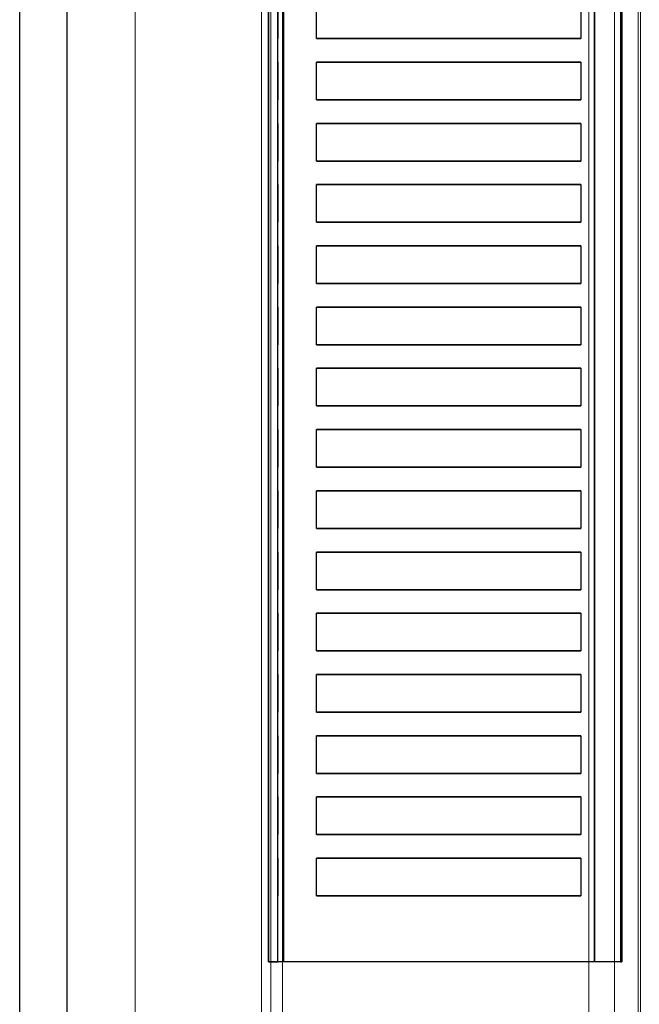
# Model space of a CAD drawing. Header units: millimetres. Extents: x 69858 to 162505, y 5570 to 25972.
# Tile 15 of 53: x 71794 to 71926, y 14312 to 14521. Entities that reach past the tile are written whole.
import ezdxf

# ---------------------------------------------------------------- set-up
doc = ezdxf.new("R2010")
doc.units = ezdxf.units.MM
doc.header["$LTSCALE"] = 2.5
doc.linetypes.add('CONTINUA', pattern=[0])
doc.linetypes.add('DASHED', pattern=[19.05, 12.7, -6.35])
for name, color, linetype in [('Arch', 7, 'Continuous'), ('IQ_200_3D', 1, 'Continuous'), ('IQ_204_2D', 7, 'CONTINUA')]:
    doc.layers.add(name, color=color, linetype=linetype)
for name, color, linetype, lineweight in [('CKD Equipments', 252, 'Continuous', 0), ('EQUIPMENT', 210, 'Continuous', 0), ('WALL', 132, 'Continuous', 25)]:
    doc.layers.add(name, color=color, linetype=linetype, lineweight=lineweight)

# ---------------------------------------------------------------- blocks, each defined once
blk = doc.blocks.new('*U95')
at = {"color": 8}
blk.add_lwpolyline([(0, -100), (6936.3, -100), (6936.3, -90), (0, -90)], close=True, dxfattribs=at)
blk = doc.blocks.new('ELECTROLUX-MC-CAMINO400')
at = {"layer": 'IQ_200_3D', "color": 8}
for points in [[(0, -0.21, 917.01), (0, -0.21, 956), (400, -0.21, 956), (400, -0.21, 917.01)], [(0, -69.44, 915), (0, -3.39, 915), (400, -3.39, 915), (400, -69.44, 915)]]:
    blk.add_3dface(points, dxfattribs=at)
for points, invisible_edges in [([(0, -0.21, 956), (0, -0.36, 956.76), (400, -0.36, 956.76), (400, -0.21, 956)], 2), ([(0, -0.25, 916.62), (0, -0.21, 917.01), (400, -0.21, 917.01), (400, -0.25, 916.62)], 8), ([(0, -0.37, 916.23), (0, -0.25, 916.62), (400, -0.25, 916.62), (400, -0.37, 916.23)], 10), ([(0, -0.36, 956.76), (0, -0.78, 957.41), (400, -0.78, 957.41), (400, -0.36, 956.76)], 10), ([(0, -0.56, 915.88), (0, -0.37, 916.23), (400, -0.37, 916.23), (400, -0.56, 915.88)], 10), ([(0, -0.82, 915.58), (0, -0.56, 915.88), (400, -0.56, 915.88), (400, -0.82, 915.58)], 10), ([(0, -0.78, 957.41), (0, -1.43, 957.84), (400, -1.43, 957.84), (400, -0.78, 957.41)], 10), ([(0, -1.41, 915.27), (0, -0.82, 915.58), (400, -0.82, 915.58), (400, -1.41, 915.27)], 10), ([(0, -2.05, 915.07), (0, -1.41, 915.27), (400, -1.41, 915.27), (400, -2.05, 915.07)], 10), ([(0, -1.43, 957.84), (0, -2.19, 958), (400, -2.19, 958), (400, -1.43, 957.84)], 8), ([(0, -2.72, 914.98), (0, -2.05, 915.07), (400, -2.05, 915.07), (400, -2.72, 914.98)], 10), ([(0, -10.37, 957.76), (0, -2.19, 958), (14, -2.19, 958), (14, -10.37, 957.76)], 12), ([(0, -3.39, 915), (0, -2.72, 914.98), (400, -2.72, 914.98), (400, -3.39, 915)], 2), ([(14, -10.37, 957.76), (22, -10.37, 957.76), (22, -2.19, 958), (14, -2.19, 958)], 10), ([(22, -2.19, 958), (27, -2.19, 958), (27, -10.37, 957.76), (22, -10.37, 957.76)], 14), ([(27, -10.37, 957.76), (35, -10.37, 957.76), (35, -2.19, 958), (27, -2.19, 958)], 10), ([(35, -2.19, 958), (40, -2.19, 958), (40, -10.37, 957.76), (35, -10.37, 957.76)], 14), ([(40, -10.37, 957.76), (48, -10.37, 957.76), (48, -2.19, 958), (40, -2.19, 958)], 10), ([(48, -2.19, 958), (53, -2.19, 958), (53, -10.37, 957.76), (48, -10.37, 957.76)], 14), ([(53, -10.37, 957.76), (61, -10.37, 957.76), (61, -2.19, 958), (53, -2.19, 958)], 10), ([(61, -2.19, 958), (66, -2.19, 958), (66, -10.37, 957.76), (61, -10.37, 957.76)], 14), ([(66, -10.37, 957.76), (74, -10.37, 957.76), (74, -2.19, 958), (66, -2.19, 958)], 10), ([(74, -2.19, 958), (79, -2.19, 958), (79, -10.37, 957.76), (74, -10.37, 957.76)], 14), ([(79, -10.37, 957.76), (87, -10.37, 957.76), (87, -2.19, 958), (79, -2.19, 958)], 10), ([(87, -2.19, 958), (92, -2.19, 958), (92, -10.37, 957.76), (87, -10.37, 957.76)], 14), ([(92, -10.37, 957.76), (100, -10.37, 957.76), (100, -2.19, 958), (92, -2.19, 958)], 10), ([(100, -2.19, 958), (105, -2.19, 958), (105, -10.37, 957.76), (100, -10.37, 957.76)], 14), ([(105, -10.37, 957.76), (113, -10.37, 957.76), (113, -2.19, 958), (105, -2.19, 958)], 10), ([(113, -2.19, 958), (118, -2.19, 958), (118, -10.37, 957.76), (113, -10.37, 957.76)], 14), ([(118, -10.37, 957.76), (126, -10.37, 957.76), (126, -2.19, 958), (118, -2.19, 958)], 10), ([(126, -2.19, 958), (131, -2.19, 958), (131, -10.37, 957.76), (126, -10.37, 957.76)], 14), ([(131, -10.37, 957.76), (139, -10.37, 957.76), (139, -2.19, 958), (131, -2.19, 958)], 10), ([(139, -2.19, 958), (144, -2.19, 958), (144, -10.37, 957.76), (139, -10.37, 957.76)], 14), ([(144, -10.37, 957.76), (152, -10.37, 957.76), (152, -2.19, 958), (144, -2.19, 958)], 10), ([(152, -2.19, 958), (157, -2.19, 958), (157, -10.37, 957.76), (152, -10.37, 957.76)], 14), ([(157, -10.37, 957.76), (165, -10.37, 957.76), (165, -2.19, 958), (157, -2.19, 958)], 10), ([(165, -2.19, 958), (170, -2.19, 958), (170, -10.37, 957.76), (165, -10.37, 957.76)], 14), ([(170, -10.37, 957.76), (178, -10.37, 957.76), (178, -2.19, 958), (170, -2.19, 958)], 10), ([(178, -2.19, 958), (183, -2.19, 958), (183, -10.37, 957.76), (178, -10.37, 957.76)], 14), ([(183, -10.37, 957.76), (191, -10.37, 957.76), (191, -2.19, 958), (183, -2.19, 958)], 10), ([(191, -2.19, 958), (196, -2.19, 958), (196, -10.37, 957.76), (191, -10.37, 957.76)], 14), ([(196, -10.37, 957.76), (204, -10.37, 957.76), (204, -2.19, 958), (196, -2.19, 958)], 10), ([(0, -17.47, 956.91), (0, -10.37, 957.76), (14, -10.37, 957.76), (14, -17.47, 956.91)], 10), ([(22, -17.47, 956.91), (22, -10.37, 957.76), (27, -10.37, 957.76), (27, -17.47, 956.91)], 10), ([(35, -17.47, 956.91), (35, -10.37, 957.76), (40, -10.37, 957.76), (40, -17.47, 956.91)], 10), ([(48, -17.47, 956.91), (48, -10.37, 957.76), (53, -10.37, 957.76), (53, -17.47, 956.91)], 10), ([(61, -17.47, 956.91), (61, -10.37, 957.76), (66, -10.37, 957.76), (66, -17.47, 956.91)], 10), ([(74, -17.47, 956.91), (74, -10.37, 957.76), (79, -10.37, 957.76), (79, -17.47, 956.91)], 10), ([(87, -17.47, 956.91), (87, -10.37, 957.76), (92, -10.37, 957.76), (92, -17.47, 956.91)], 10), ([(100, -17.47, 956.91), (100, -10.37, 957.76), (105, -10.37, 957.76), (105, -17.47, 956.91)], 10), ([(113, -17.47, 956.91), (113, -10.37, 957.76), (118, -10.37, 957.76), (118, -17.47, 956.91)], 10), ([(126, -17.47, 956.91), (126, -10.37, 957.76), (131, -10.37, 957.76), (131, -17.47, 956.91)], 10), ([(139, -17.47, 956.91), (139, -10.37, 957.76), (144, -10.37, 957.76), (144, -17.47, 956.91)], 10), ([(152, -17.47, 956.91), (152, -10.37, 957.76), (157, -10.37, 957.76), (157, -17.47, 956.91)], 10), ([(165, -17.47, 956.91), (165, -10.37, 957.76), (170, -10.37, 957.76), (170, -17.47, 956.91)], 10), ([(178, -17.47, 956.91), (178, -10.37, 957.76), (183, -10.37, 957.76), (183, -17.47, 956.91)], 10), ([(191, -17.47, 956.91), (191, -10.37, 957.76), (196, -10.37, 957.76), (196, -17.47, 956.91)], 10), ([(0, -24.48, 955.45), (0, -17.47, 956.91), (14, -17.47, 956.91), (14, -24.48, 955.45)], 10), ([(22, -24.48, 955.45), (22, -17.47, 956.91), (27, -17.47, 956.91), (27, -24.48, 955.45)], 10), ([(35, -24.48, 955.45), (35, -17.47, 956.91), (40, -17.47, 956.91), (40, -24.48, 955.45)], 10), ([(48, -24.48, 955.45), (48, -17.47, 956.91), (53, -17.47, 956.91), (53, -24.48, 955.45)], 10), ([(61, -24.48, 955.45), (61, -17.47, 956.91), (66, -17.47, 956.91), (66, -24.48, 955.45)], 10), ([(74, -24.48, 955.45), (74, -17.47, 956.91), (79, -17.47, 956.91), (79, -24.48, 955.45)], 10), ([(87, -24.48, 955.45), (87, -17.47, 956.91), (92, -17.47, 956.91), (92, -24.48, 955.45)], 10), ([(100, -24.48, 955.45), (100, -17.47, 956.91), (105, -17.47, 956.91), (105, -24.48, 955.45)], 10), ([(113, -24.48, 955.45), (113, -17.47, 956.91), (118, -17.47, 956.91), (118, -24.48, 955.45)], 10), ([(126, -24.48, 955.45), (126, -17.47, 956.91), (131, -17.47, 956.91), (131, -24.48, 955.45)], 10), ([(139, -24.48, 955.45), (139, -17.47, 956.91), (144, -17.47, 956.91), (144, -24.48, 955.45)], 10), ([(152, -24.48, 955.45), (152, -17.47, 956.91), (157, -17.47, 956.91), (157, -24.48, 955.45)], 10), ([(165, -24.48, 955.45), (165, -17.47, 956.91), (170, -17.47, 956.91), (170, -24.48, 955.45)], 10), ([(178, -24.48, 955.45), (178, -17.47, 956.91), (183, -17.47, 956.91), (183, -24.48, 955.45)], 10), ([(191, -24.48, 955.45), (191, -17.47, 956.91), (196, -17.47, 956.91), (196, -24.48, 955.45)], 10), ([(0, -31.33, 953.39), (0, -24.48, 955.45), (14, -24.48, 955.45), (14, -31.33, 953.39)], 10), ([(22, -31.33, 953.39), (22, -24.48, 955.45), (27, -24.48, 955.45), (27, -31.33, 953.39)], 10), ([(35, -31.33, 953.39), (35, -24.48, 955.45), (40, -24.48, 955.45), (40, -31.33, 953.39)], 10), ([(48, -31.33, 953.39), (48, -24.48, 955.45), (53, -24.48, 955.45), (53, -31.33, 953.39)], 10), ([(61, -31.33, 953.39), (61, -24.48, 955.45), (66, -24.48, 955.45), (66, -31.33, 953.39)], 10), ([(74, -31.33, 953.39), (74, -24.48, 955.45), (79, -24.48, 955.45), (79, -31.33, 953.39)], 10), ([(87, -31.33, 953.39), (87, -24.48, 955.45), (92, -24.48, 955.45), (92, -31.33, 953.39)], 10), ([(100, -31.33, 953.39), (100, -24.48, 955.45), (105, -24.48, 955.45), (105, -31.33, 953.39)], 10), ([(113, -31.33, 953.39), (113, -24.48, 955.45), (118, -24.48, 955.45), (118, -31.33, 953.39)], 10), ([(126, -31.33, 953.39), (126, -24.48, 955.45), (131, -24.48, 955.45), (131, -31.33, 953.39)], 10), ([(139, -31.33, 953.39), (139, -24.48, 955.45), (144, -24.48, 955.45), (144, -31.33, 953.39)], 10), ([(152, -31.33, 953.39), (152, -24.48, 955.45), (157, -24.48, 955.45), (157, -31.33, 953.39)], 10), ([(165, -31.33, 953.39), (165, -24.48, 955.45), (170, -24.48, 955.45), (170, -31.33, 953.39)], 10), ([(178, -31.33, 953.39), (178, -24.48, 955.45), (183, -24.48, 955.45), (183, -31.33, 953.39)], 10), ([(191, -31.33, 953.39), (191, -24.48, 955.45), (196, -24.48, 955.45), (196, -31.33, 953.39)], 10), ([(0, -37.98, 950.75), (0, -31.33, 953.39), (14, -31.33, 953.39), (14, -37.98, 950.75)], 10), ([(22, -37.98, 950.75), (22, -31.33, 953.39), (27, -31.33, 953.39), (27, -37.98, 950.75)], 10), ([(35, -37.98, 950.75), (35, -31.33, 953.39), (40, -31.33, 953.39), (40, -37.98, 950.75)], 10), ([(48, -37.98, 950.75), (48, -31.33, 953.39), (53, -31.33, 953.39), (53, -37.98, 950.75)], 10), ([(61, -37.98, 950.75), (61, -31.33, 953.39), (66, -31.33, 953.39), (66, -37.98, 950.75)], 10), ([(74, -37.98, 950.75), (74, -31.33, 953.39), (79, -31.33, 953.39), (79, -37.98, 950.75)], 10), ([(87, -37.98, 950.75), (87, -31.33, 953.39), (92, -31.33, 953.39), (92, -37.98, 950.75)], 10), ([(100, -37.98, 950.75), (100, -31.33, 953.39), (105, -31.33, 953.39), (105, -37.98, 950.75)], 10), ([(113, -37.98, 950.75), (113, -31.33, 953.39), (118, -31.33, 953.39), (118, -37.98, 950.75)], 10), ([(126, -37.98, 950.75), (126, -31.33, 953.39), (131, -31.33, 953.39), (131, -37.98, 950.75)], 10), ([(139, -37.98, 950.75), (139, -31.33, 953.39), (144, -31.33, 953.39), (144, -37.98, 950.75)], 10), ([(152, -37.98, 950.75), (152, -31.33, 953.39), (157, -31.33, 953.39), (157, -37.98, 950.75)], 10), ([(165, -37.98, 950.75), (165, -31.33, 953.39), (170, -31.33, 953.39), (170, -37.98, 950.75)], 10), ([(178, -37.98, 950.75), (178, -31.33, 953.39), (183, -31.33, 953.39), (183, -37.98, 950.75)], 10), ([(191, -37.98, 950.75), (191, -31.33, 953.39), (196, -31.33, 953.39), (196, -37.98, 950.75)], 10), ([(0, -44.37, 947.54), (0, -37.98, 950.75), (14, -37.98, 950.75), (14, -44.37, 947.54)], 10), ([(22, -44.37, 947.54), (22, -37.98, 950.75), (27, -37.98, 950.75), (27, -44.37, 947.54)], 10), ([(35, -44.37, 947.54), (35, -37.98, 950.75), (40, -37.98, 950.75), (40, -44.37, 947.54)], 10), ([(48, -44.37, 947.54), (48, -37.98, 950.75), (53, -37.98, 950.75), (53, -44.37, 947.54)], 10), ([(61, -44.37, 947.54), (61, -37.98, 950.75), (66, -37.98, 950.75), (66, -44.37, 947.54)], 10), ([(74, -44.37, 947.54), (74, -37.98, 950.75), (79, -37.98, 950.75), (79, -44.37, 947.54)], 10), ([(87, -44.37, 947.54), (87, -37.98, 950.75), (92, -37.98, 950.75), (92, -44.37, 947.54)], 10), ([(100, -44.37, 947.54), (100, -37.98, 950.75), (105, -37.98, 950.75), (105, -44.37, 947.54)], 10), ([(113, -44.37, 947.54), (113, -37.98, 950.75), (118, -37.98, 950.75), (118, -44.37, 947.54)], 10), ([(126, -44.37, 947.54), (126, -37.98, 950.75), (131, -37.98, 950.75), (131, -44.37, 947.54)], 10), ([(139, -44.37, 947.54), (139, -37.98, 950.75), (144, -37.98, 950.75), (144, -44.37, 947.54)], 10), ([(152, -44.37, 947.54), (152, -37.98, 950.75), (157, -37.98, 950.75), (157, -44.37, 947.54)], 10), ([(165, -44.37, 947.54), (165, -37.98, 950.75), (170, -37.98, 950.75), (170, -44.37, 947.54)], 10), ([(178, -44.37, 947.54), (178, -37.98, 950.75), (183, -37.98, 950.75), (183, -44.37, 947.54)], 10), ([(191, -44.37, 947.54), (191, -37.98, 950.75), (196, -37.98, 950.75), (196, -44.37, 947.54)], 10), ([(0, -50.47, 943.8), (0, -44.37, 947.54), (14, -44.37, 947.54), (14, -50.47, 943.8)], 10), ([(22, -50.47, 943.8), (22, -44.37, 947.54), (27, -44.37, 947.54), (27, -50.47, 943.8)], 10), ([(35, -50.47, 943.8), (35, -44.37, 947.54), (40, -44.37, 947.54), (40, -50.47, 943.8)], 10), ([(48, -50.47, 943.8), (48, -44.37, 947.54), (53, -44.37, 947.54), (53, -50.47, 943.8)], 10), ([(61, -50.47, 943.8), (61, -44.37, 947.54), (66, -44.37, 947.54), (66, -50.47, 943.8)], 10), ([(74, -50.47, 943.8), (74, -44.37, 947.54), (79, -44.37, 947.54), (79, -50.47, 943.8)], 10), ([(87, -50.47, 943.8), (87, -44.37, 947.54), (92, -44.37, 947.54), (92, -50.47, 943.8)], 10), ([(100, -50.47, 943.8), (100, -44.37, 947.54), (105, -44.37, 947.54), (105, -50.47, 943.8)], 10), ([(113, -50.47, 943.8), (113, -44.37, 947.54), (118, -44.37, 947.54), (118, -50.47, 943.8)], 10), ([(126, -50.47, 943.8), (126, -44.37, 947.54), (131, -44.37, 947.54), (131, -50.47, 943.8)], 10), ([(139, -50.47, 943.8), (139, -44.37, 947.54), (144, -44.37, 947.54), (144, -50.47, 943.8)], 10), ([(152, -50.47, 943.8), (152, -44.37, 947.54), (157, -44.37, 947.54), (157, -50.47, 943.8)], 10), ([(165, -50.47, 943.8), (165, -44.37, 947.54), (170, -44.37, 947.54), (170, -50.47, 943.8)], 10), ([(178, -50.47, 943.8), (178, -44.37, 947.54), (183, -44.37, 947.54), (183, -50.47, 943.8)], 10), ([(191, -50.47, 943.8), (191, -44.37, 947.54), (196, -44.37, 947.54), (196, -50.47, 943.8)], 10), ([(0, -56.22, 939.54), (0, -50.47, 943.8), (14, -50.47, 943.8), (14, -56.22, 939.54)], 10), ([(22, -56.22, 939.54), (22, -50.47, 943.8), (27, -50.47, 943.8), (27, -56.22, 939.54)], 10), ([(35, -56.22, 939.54), (35, -50.47, 943.8), (40, -50.47, 943.8), (40, -56.22, 939.54)], 10), ([(48, -56.22, 939.54), (48, -50.47, 943.8), (53, -50.47, 943.8), (53, -56.22, 939.54)], 10), ([(61, -56.22, 939.54), (61, -50.47, 943.8), (66, -50.47, 943.8), (66, -56.22, 939.54)], 10), ([(74, -56.22, 939.54), (74, -50.47, 943.8), (79, -50.47, 943.8), (79, -56.22, 939.54)], 10), ([(87, -56.22, 939.54), (87, -50.47, 943.8), (92, -50.47, 943.8), (92, -56.22, 939.54)], 10), ([(100, -56.22, 939.54), (100, -50.47, 943.8), (105, -50.47, 943.8), (105, -56.22, 939.54)], 10), ([(113, -56.22, 939.54), (113, -50.47, 943.8), (118, -50.47, 943.8), (118, -56.22, 939.54)], 10), ([(126, -56.22, 939.54), (126, -50.47, 943.8), (131, -50.47, 943.8), (131, -56.22, 939.54)], 10), ([(139, -56.22, 939.54), (139, -50.47, 943.8), (144, -50.47, 943.8), (144, -56.22, 939.54)], 10), ([(152, -56.22, 939.54), (152, -50.47, 943.8), (157, -50.47, 943.8), (157, -56.22, 939.54)], 10), ([(165, -56.22, 939.54), (165, -50.47, 943.8), (170, -50.47, 943.8), (170, -56.22, 939.54)], 10), ([(178, -56.22, 939.54), (178, -50.47, 943.8), (183, -50.47, 943.8), (183, -56.22, 939.54)], 10), ([(191, -56.22, 939.54), (191, -50.47, 943.8), (196, -50.47, 943.8), (196, -56.22, 939.54)], 10), ([(0, -61.59, 934.81), (0, -56.22, 939.54), (14, -56.22, 939.54), (14, -61.59, 934.81)], 10), ([(22, -61.59, 934.81), (22, -56.22, 939.54), (27, -56.22, 939.54), (27, -61.59, 934.81)], 10), ([(35, -61.59, 934.81), (35, -56.22, 939.54), (40, -56.22, 939.54), (40, -61.59, 934.81)], 10), ([(48, -61.59, 934.81), (48, -56.22, 939.54), (53, -56.22, 939.54), (53, -61.59, 934.81)], 10), ([(61, -61.59, 934.81), (61, -56.22, 939.54), (66, -56.22, 939.54), (66, -61.59, 934.81)], 10), ([(74, -61.59, 934.81), (74, -56.22, 939.54), (79, -56.22, 939.54), (79, -61.59, 934.81)], 10), ([(87, -61.59, 934.81), (87, -56.22, 939.54), (92, -56.22, 939.54), (92, -61.59, 934.81)], 10), ([(100, -61.59, 934.81), (100, -56.22, 939.54), (105, -56.22, 939.54), (105, -61.59, 934.81)], 10), ([(113, -61.59, 934.81), (113, -56.22, 939.54), (118, -56.22, 939.54), (118, -61.59, 934.81)], 10), ([(126, -61.59, 934.81), (126, -56.22, 939.54), (131, -56.22, 939.54), (131, -61.59, 934.81)], 10), ([(139, -61.59, 934.81), (139, -56.22, 939.54), (144, -56.22, 939.54), (144, -61.59, 934.81)], 10), ([(152, -61.59, 934.81), (152, -56.22, 939.54), (157, -56.22, 939.54), (157, -61.59, 934.81)], 10), ([(165, -61.59, 934.81), (165, -56.22, 939.54), (170, -56.22, 939.54), (170, -61.59, 934.81)], 10), ([(178, -61.59, 934.81), (178, -56.22, 939.54), (183, -56.22, 939.54), (183, -61.59, 934.81)], 10), ([(191, -61.59, 934.81), (191, -56.22, 939.54), (196, -56.22, 939.54), (196, -61.59, 934.81)], 10), ([(0, -66.52, 929.63), (0, -61.59, 934.81), (14, -61.59, 934.81), (14, -66.52, 929.63)], 10), ([(22, -66.52, 929.63), (22, -61.59, 934.81), (27, -61.59, 934.81), (27, -66.52, 929.63)], 10), ([(35, -66.52, 929.63), (35, -61.59, 934.81), (40, -61.59, 934.81), (40, -66.52, 929.63)], 10), ([(48, -66.52, 929.63), (48, -61.59, 934.81), (53, -61.59, 934.81), (53, -66.52, 929.63)], 10), ([(61, -66.52, 929.63), (61, -61.59, 934.81), (66, -61.59, 934.81), (66, -66.52, 929.63)], 10), ([(74, -66.52, 929.63), (74, -61.59, 934.81), (79, -61.59, 934.81), (79, -66.52, 929.63)], 10), ([(87, -66.52, 929.63), (87, -61.59, 934.81), (92, -61.59, 934.81), (92, -66.52, 929.63)], 10), ([(100, -66.52, 929.63), (100, -61.59, 934.81), (105, -61.59, 934.81), (105, -66.52, 929.63)], 10), ([(113, -66.52, 929.63), (113, -61.59, 934.81), (118, -61.59, 934.81), (118, -66.52, 929.63)], 10), ([(126, -66.52, 929.63), (126, -61.59, 934.81), (131, -61.59, 934.81), (131, -66.52, 929.63)], 10), ([(139, -66.52, 929.63), (139, -61.59, 934.81), (144, -61.59, 934.81), (144, -66.52, 929.63)], 10), ([(152, -66.52, 929.63), (152, -61.59, 934.81), (157, -61.59, 934.81), (157, -66.52, 929.63)], 10), ([(165, -66.52, 929.63), (165, -61.59, 934.81), (170, -61.59, 934.81), (170, -66.52, 929.63)], 10), ([(178, -66.52, 929.63), (178, -61.59, 934.81), (183, -61.59, 934.81), (183, -66.52, 929.63)], 10), ([(191, -66.52, 929.63), (191, -61.59, 934.81), (196, -61.59, 934.81), (196, -66.52, 929.63)], 10), ([(0, -71, 924.05), (0, -66.52, 929.63), (14, -66.52, 929.63), (14, -71, 924.05)], 14), ([(14, -71, 924.05), (22, -71, 924.05), (22, -66.52, 929.63), (14, -66.52, 929.63)], 11), ([(22, -71, 924.05), (27, -71, 924.05), (27, -66.52, 929.63), (22, -66.52, 929.63)], 15), ([(27, -71, 924.05), (35, -71, 924.05), (35, -66.52, 929.63), (27, -66.52, 929.63)], 11), ([(35, -71, 924.05), (40, -71, 924.05), (40, -66.52, 929.63), (35, -66.52, 929.63)], 15), ([(40, -71, 924.05), (48, -71, 924.05), (48, -66.52, 929.63), (40, -66.52, 929.63)], 11), ([(48, -71, 924.05), (53, -71, 924.05), (53, -66.52, 929.63), (48, -66.52, 929.63)], 15), ([(53, -71, 924.05), (61, -71, 924.05), (61, -66.52, 929.63), (53, -66.52, 929.63)], 11), ([(61, -71, 924.05), (66, -71, 924.05), (66, -66.52, 929.63), (61, -66.52, 929.63)], 15), ([(66, -71, 924.05), (74, -71, 924.05), (74, -66.52, 929.63), (66, -66.52, 929.63)], 11), ([(74, -71, 924.05), (79, -71, 924.05), (79, -66.52, 929.63), (74, -66.52, 929.63)], 15), ([(79, -71, 924.05), (87, -71, 924.05), (87, -66.52, 929.63), (79, -66.52, 929.63)], 11), ([(87, -71, 924.05), (92, -71, 924.05), (92, -66.52, 929.63), (87, -66.52, 929.63)], 15), ([(92, -71, 924.05), (100, -71, 924.05), (100, -66.52, 929.63), (92, -66.52, 929.63)], 11), ([(100, -71, 924.05), (105, -71, 924.05), (105, -66.52, 929.63), (100, -66.52, 929.63)], 15), ([(105, -71, 924.05), (113, -71, 924.05), (113, -66.52, 929.63), (105, -66.52, 929.63)], 11), ([(113, -71, 924.05), (118, -71, 924.05), (118, -66.52, 929.63), (113, -66.52, 929.63)], 15), ([(118, -71, 924.05), (126, -71, 924.05), (126, -66.52, 929.63), (118, -66.52, 929.63)], 11), ([(126, -71, 924.05), (131, -71, 924.05), (131, -66.52, 929.63), (126, -66.52, 929.63)], 15), ([(131, -71, 924.05), (139, -71, 924.05), (139, -66.52, 929.63), (131, -66.52, 929.63)], 11), ([(139, -71, 924.05), (144, -71, 924.05), (144, -66.52, 929.63), (139, -66.52, 929.63)], 15), ([(144, -71, 924.05), (152, -71, 924.05), (152, -66.52, 929.63), (144, -66.52, 929.63)], 11), ([(152, -71, 924.05), (157, -71, 924.05), (157, -66.52, 929.63), (152, -66.52, 929.63)], 15), ([(157, -71, 924.05), (165, -71, 924.05), (165, -66.52, 929.63), (157, -66.52, 929.63)], 11), ([(165, -71, 924.05), (170, -71, 924.05), (170, -66.52, 929.63), (165, -66.52, 929.63)], 15), ([(170, -71, 924.05), (178, -71, 924.05), (178, -66.52, 929.63), (170, -66.52, 929.63)], 11), ([(178, -71, 924.05), (183, -71, 924.05), (183, -66.52, 929.63), (178, -66.52, 929.63)], 15), ([(183, -71, 924.05), (191, -71, 924.05), (191, -66.52, 929.63), (183, -66.52, 929.63)], 11), ([(191, -71, 924.05), (196, -71, 924.05), (196, -66.52, 929.63), (191, -66.52, 929.63)], 15), ([(196, -71, 924.05), (204, -71, 924.05), (204, -66.52, 929.63), (196, -66.52, 929.63)], 11), ([(0, -70.76, 915.05), (0, -69.44, 915), (400, -69.44, 915), (400, -70.76, 915.05)], 8), ([(0, -72.06, 915.25), (0, -70.76, 915.05), (400, -70.76, 915.05), (400, -72.06, 915.25)], 10), ([(0, -74.97, 918.1), (0, -71, 924.05), (400, -71, 924.05), (400, -74.97, 918.1)], 2), ([(0, -73.33, 915.6), (0, -72.06, 915.25), (400, -72.06, 915.25), (400, -73.33, 915.6)], 10), ([(0, -74.56, 916.08), (0, -73.33, 915.6), (400, -73.33, 915.6), (400, -74.56, 916.08)], 10), ([(0, -74.96, 916.48), (0, -74.56, 916.08), (400, -74.56, 916.08), (400, -74.96, 916.48)], 10), ([(0, -75.18, 917), (0, -74.96, 916.48), (400, -74.96, 916.48), (400, -75.18, 917)], 10), ([(0, -74.97, 918.1), (0, -75.18, 917.57), (400, -75.18, 917.57), (400, -74.97, 918.1)], 2), ([(0, -75.18, 917.57), (0, -75.18, 917), (400, -75.18, 917), (400, -75.18, 917.57)], 10)]:
    blk.add_3dface(points, dxfattribs=dict(at, invisible_edges=invisible_edges))
at = {"layer": 'IQ_204_2D', "color": 8}
for points in [[(0, -0.21), (400, -0.21), (400, -75.21), (0, -75.21)], [(14, -10.37), (22, -10.37), (22, -66.52), (14, -66.52)], [(27, -10.37), (35, -10.37), (35, -66.52), (27, -66.52)], [(40, -10.37), (48, -10.37), (48, -66.52), (40, -66.52)], [(53, -10.37), (61, -10.37), (61, -66.52), (53, -66.52)], [(66, -10.37), (74, -10.37), (74, -66.52), (66, -66.52)], [(79, -10.37), (87, -10.37), (87, -66.52), (79, -66.52)], [(92, -10.37), (100, -10.37), (100, -66.52), (92, -66.52)], [(105, -10.37), (113, -10.37), (113, -66.52), (105, -66.52)], [(118, -10.37), (126, -10.37), (126, -66.52), (118, -66.52)], [(131, -10.37), (139, -10.37), (139, -66.52), (131, -66.52)], [(144, -10.37), (152, -10.37), (152, -66.52), (144, -66.52)], [(157, -10.37), (165, -10.37), (165, -66.52), (157, -66.52)], [(170, -10.37), (178, -10.37), (178, -66.52), (170, -66.52)], [(183, -10.37), (191, -10.37), (191, -66.52), (183, -66.52)], [(196, -10.37), (204, -10.37), (204, -66.52), (196, -66.52)]]:
    blk.add_lwpolyline(points, close=True, dxfattribs=at)
blk = doc.blocks.new('ARCH')
at = {"layer": 'CKD Equipments', "color": 8}
for p, q in [((115762.15, 11253.55, -880), (115762.15, 12053.55, -880)), ((115842.15, 11253.55, -880), (115842.15, 12053.55, -880))]:
    blk.add_line(p, q, dxfattribs=at)
blk.add_lwpolyline([(115735.38, 12600.23), (115735.38, 10800.23), (116535.38, 10800.23), (116535.38, 12600.23), (115735.38, 12600.23)], dxfattribs=at)
for points, invisible_edges in [([(115762.49, 11253.55, 32.22), (115762.15, 11253.55, 30.5), (115762.15, 12053.55, 30.5), (115762.49, 12053.55, 32.22)], 8), ([(115762.15, 11253.55, 22.7), (115762.28, 11253.55, 21.81), (115762.28, 12053.55, 21.81), (115762.15, 12053.55, 22.7)], 2), ([(115762.28, 11253.55, 21.81), (115762.7, 11253.55, 21.01), (115762.7, 12053.55, 21.01), (115762.28, 12053.55, 21.81)], 10), ([(115763.47, 11253.55, 33.68), (115762.49, 11253.55, 32.22), (115762.49, 12053.55, 32.22), (115763.47, 12053.55, 33.68)], 10), ([(115762.7, 11253.55, 21.01), (115763.34, 11253.55, 20.39), (115763.34, 12053.55, 20.39), (115762.7, 12053.55, 21.01)], 10), ([(115763.34, 11253.55, 20.39), (115764.15, 11253.55, 20), (115764.15, 12053.55, 20), (115763.34, 12053.55, 20.39)], 8), ([(115764.93, 11253.55, 34.66), (115763.47, 11253.55, 33.68), (115763.47, 12053.55, 33.68), (115764.93, 12053.55, 34.66)], 10), ([(115766.65, 11253.55, 35), (115764.93, 11253.55, 34.66), (115764.93, 12053.55, 34.66), (115766.65, 12053.55, 35)], 2), ([(115833.76, 11253.55, 34.58), (115831.65, 11253.55, 35), (115831.65, 12053.55, 35), (115833.76, 12053.55, 34.58)], 8), ([(115835.54, 11253.55, 33.39), (115833.76, 11253.55, 34.58), (115833.76, 12053.55, 34.58), (115835.54, 12053.55, 33.39)], 10), ([(115836.73, 11253.55, 31.6), (115835.54, 11253.55, 33.39), (115835.54, 12053.55, 33.39), (115836.73, 12053.55, 31.6)], 10), ([(115837.15, 11253.55, 29.5), (115836.73, 11253.55, 31.6), (115836.73, 12053.55, 31.6), (115837.15, 12053.55, 29.5)], 2), ([(115837.6, 11253.55, 23.59), (115837.15, 11253.55, 25.7), (115837.15, 12053.55, 25.7), (115837.6, 12053.55, 23.59)], 8), ([(115838.79, 11253.55, 21.78), (115837.6, 11253.55, 23.59), (115837.6, 12053.55, 23.59), (115838.79, 12053.55, 21.78)], 10), ([(115840.56, 11253.55, 20.53), (115838.79, 11253.55, 21.78), (115838.79, 12053.55, 21.78), (115840.56, 12053.55, 20.53)], 10), ([(115842.65, 11253.55, 20), (115840.56, 11253.55, 20.53), (115840.56, 12053.55, 20.53), (115842.65, 12053.55, 20)], 2)]:
    blk.add_3dface(points, dxfattribs=dict(at, invisible_edges=invisible_edges))
for points in [[(115762.15, 11253.55, 30.5), (115762.15, 11253.55, 22.7), (115762.15, 12053.55, 22.7), (115762.15, 12053.55, 30.5)], [(115764.15, 11253.55, -156), (115764.15, 11253.55, 20), (115764.15, 12053.55, 20), (115764.15, 12053.55, -156)], [(115864.15, 11253.55, -156), (115764.15, 11253.55, -156), (115764.15, 12053.55, -156), (115864.15, 12053.55, -156)], [(115831.65, 11253.55, 35), (115766.65, 11253.55, 35), (115766.65, 12053.55, 35), (115831.65, 12053.55, 35)], [(115837.15, 11253.55, 25.7), (115837.15, 11253.55, 29.5), (115837.15, 12053.55, 29.5), (115837.15, 12053.55, 25.7)]]:
    blk.add_3dface(points, dxfattribs=at)
at = {"layer": 'EQUIPMENT', "color": 8, "linetype": 'DASHED', "lineweight": 18, "ltscale": 800}
blk.add_lwpolyline([(115720.83, 13210.58), (115720.83, 10791.76), (116720.83, 10791.76), (116720.83, 13210.58)], close=True, dxfattribs=at)
at = {"layer": 'CKD Equipments', "color": 8, "rotation": 90}
blk.add_blockref('ELECTROLUX-MC-CAMINO400', (115763.45, 11453.55, -880), dxfattribs=at)
at = {"layer": 'WALL', "color": 8, "xscale": -1, "rotation": 89.99999999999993}
blk.add_blockref('*U95', (115620.83, 13310.58), dxfattribs=at)

msp = doc.modelspace()

# ---------------------------------------------------------------- block references
at = {"layer": 'Arch'}
msp.add_blockref('ARCH', (-43916.74, 2867.04), dxfattribs=at)

doc.saveas('drawing.dxf')
